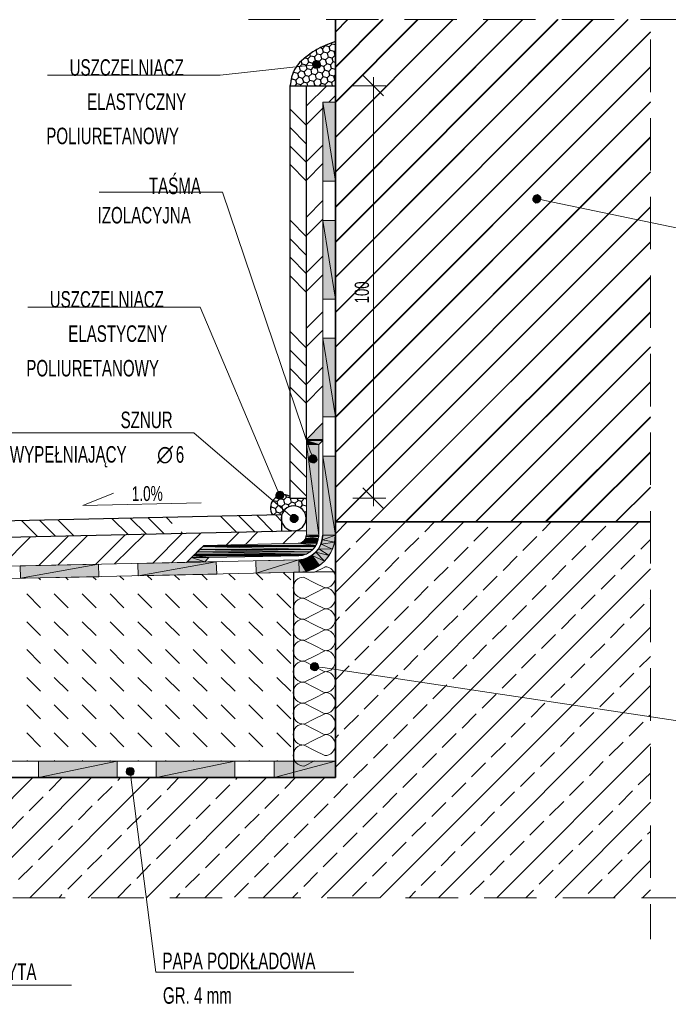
# Model space of a CAD drawing. Header units: millimetres. Extents: x 6874 to 479855, y -393105 to -20937.
# Tile 40 of 42: x 457481 to 465343, y -211002 to -199068. Entities that reach past the tile are written whole.
import ezdxf

# ---------------------------------------------------------------- set-up
doc = ezdxf.new("R2010")
doc.units = ezdxf.units.MM
doc.header["$MEASUREMENT"] = 0
for name, color, linetype, lineweight in [('Nowe_Rysunki i obrazki_Nr_pióra__1', 7, 'Continuous', 13), ('Nowe_Rysunki i obrazki_Nr_pióra__141', 7, 'Continuous', 20), ('Nowe_Rysunki i obrazki_Nr_pióra__41', 7, 'Continuous', 25), ('Nowe_Rysunki i obrazki_Nr_pióra__7', 7, 'Continuous', 35)]:
    doc.layers.add(name, color=color, linetype=linetype, lineweight=lineweight)
doc.styles.add('STYL_AUTOMATYCZNY_2', font='txt', dxfattribs={"width": 0.799805})
doc.styles.add('STYL_AUTOMATYCZNY_3', font='txt', dxfattribs={"width": 0.799805})

msp = doc.modelspace()

# ---------------------------------------------------------------- hatches: boundary and pattern name
at = {"layer": 'Nowe_Rysunki i obrazki_Nr_pióra__1', "linetype": 'Continuous', "lineweight": 0, "true_color": 0x000000}
for points in [[(461079, -199610), (461033, -199593), (461028, -199619)], [(461028, -199619), (461037, -199640), (461079, -199610)], [(461050, -199572), (461033, -199593), (461079, -199610)], [(461037, -199640), (461058, -199657), (461079, -199610)], [(461071, -199564), (461050, -199572), (461079, -199610)], [(461079, -199610), (461058, -199657), (461084, -199661)], [(461079, -199610), (461100, -199568), (461071, -199564)], [(461117, -199585), (461100, -199568), (461079, -199610)], [(461126, -199606), (461117, -199585), (461079, -199610)], [(461079, -199610), (461126, -199632), (461126, -199606)], [(461084, -199661), (461109, -199653), (461079, -199610)], [(461109, -199653), (461126, -199632), (461079, -199610)], [(461155, -201024), (461308, -201024), (461155, -200068)], [(461308, -201024), (461308, -200068), (461155, -200068)], [(463734, -201194), (463712, -201206), (463751, -201240)], [(463759, -201189), (463734, -201194), (463751, -201240)], [(463751, -201240), (463780, -201202), (463759, -201189)], [(463751, -201240), (463712, -201206), (463700, -201232)], [(463700, -201232), (463700, -201257), (463751, -201240)], [(463700, -201257), (463717, -201278), (463751, -201240)], [(463751, -201240), (463717, -201278), (463738, -201291)], [(463738, -201291), (463763, -201287), (463751, -201240)], [(463797, -201223), (463780, -201202), (463751, -201240)], [(463797, -201249), (463797, -201223), (463751, -201240)], [(463763, -201287), (463784, -201274), (463751, -201240)], [(463751, -201240), (463784, -201274), (463797, -201249)], [(461155, -202455), (461308, -202455), (461155, -201503)], [(461308, -202455), (461308, -201503), (461155, -201503)], [(461155, -203882), (461308, -203882), (461155, -202929)], [(461308, -203882), (461308, -202929), (461155, -202929)], [(461155, -203954), (460957, -204157), (461155, -204157)], [(461155, -204157), (460957, -204157), (461155, -204170)], [(460957, -204157), (460957, -204170), (461155, -204170)], [(460957, -204170), (460957, -204216), (461105, -204216)], [(461155, -204170), (460957, -204170), (461105, -204216)], [(461105, -204216), (460957, -204216), (461105, -205317)], [(460957, -204216), (460957, -205317), (461105, -205317)], [(460999, -204360), (460986, -204381), (461037, -204394)], [(461037, -204394), (460986, -204381), (460990, -204407)], [(460990, -204407), (461003, -204432), (461037, -204394)], [(461020, -204343), (460999, -204360), (461037, -204394)], [(461003, -204432), (461028, -204441), (461037, -204394)], [(461037, -204394), (461045, -204343), (461020, -204343)], [(461037, -204394), (461028, -204441), (461054, -204441)], [(461071, -204356), (461045, -204343), (461037, -204394)], [(461084, -204377), (461071, -204356), (461037, -204394)], [(461037, -204394), (461088, -204402), (461084, -204377)], [(461075, -204424), (461088, -204402), (461037, -204394)], [(461054, -204441), (461075, -204424), (461037, -204394)], [(461155, -205317), (461308, -205317), (461155, -204360)], [(461308, -205317), (461308, -204360), (461155, -204360)], [(460592, -204805), (460584, -204826), (460631, -204834)], [(460631, -204834), (460584, -204826), (460584, -204851)], [(460584, -204851), (460601, -204872), (460631, -204834)], [(460614, -204788), (460592, -204805), (460631, -204834)], [(460601, -204872), (460626, -204885), (460631, -204834)], [(460631, -204834), (460639, -204783), (460614, -204788)], [(460631, -204834), (460626, -204885), (460652, -204881)], [(460664, -204792), (460639, -204783), (460631, -204834)], [(460677, -204813), (460664, -204792), (460631, -204834)], [(460631, -204834), (460681, -204839), (460677, -204813)], [(460673, -204864), (460681, -204839), (460631, -204834)], [(460652, -204881), (460673, -204864), (460631, -204834)], [(460766, -205084), (460758, -205105), (460804, -205114)], [(460758, -205105), (460758, -205131), (460804, -205114)], [(460804, -205114), (460758, -205131), (460774, -205152)], [(460804, -205114), (460787, -205067), (460766, -205084)], [(460774, -205152), (460796, -205164), (460804, -205114)], [(460817, -205067), (460787, -205067), (460804, -205114)], [(460796, -205164), (460821, -205164), (460804, -205114)], [(460838, -205076), (460817, -205067), (460804, -205114)], [(460804, -205114), (460855, -205097), (460838, -205076)], [(460855, -205126), (460855, -205097), (460804, -205114)], [(460842, -205148), (460855, -205126), (460804, -205114)], [(460804, -205114), (460821, -205164), (460842, -205148)], [(460940, -205372), (460927, -205385), (461096, -205385)], [(460944, -205363), (460940, -205372), (461100, -205372)], [(461100, -205372), (460940, -205372), (461096, -205385)], [(460948, -205355), (460944, -205363), (461100, -205363)], [(461100, -205363), (460944, -205363), (461100, -205372)], [(460952, -205334), (460948, -205355), (461100, -205355)], [(461100, -205355), (460948, -205355), (461100, -205363)], [(460957, -205317), (460952, -205334), (461105, -205334)], [(461105, -205334), (460952, -205334), (461100, -205355)], [(461105, -205317), (460957, -205317), (461105, -205334)], [(461134, -205427), (461299, -205402), (461151, -205372)], [(461151, -205372), (461308, -205317), (461155, -205317)], [(461299, -205402), (461308, -205317), (461151, -205372)], [(459661, -205490), (459631, -205520), (460999, -205520)], [(459699, -205452), (459661, -205490), (461033, -205490)], [(461033, -205490), (459661, -205490), (460999, -205520)], [(459712, -205440), (459699, -205452), (461067, -205452)], [(461067, -205452), (459699, -205452), (461033, -205490)], [(460859, -205414), (459712, -205440), (461071, -205440)], [(461071, -205440), (459712, -205440), (461067, -205452)], [(461084, -205414), (460859, -205414), (461071, -205440)], [(460889, -205410), (460876, -205414), (461088, -205414)], [(460897, -205406), (460889, -205410), (461088, -205410)], [(461088, -205410), (460889, -205410), (461088, -205414)], [(460914, -205397), (460897, -205406), (461088, -205406)], [(461088, -205406), (460897, -205406), (461088, -205410)], [(460927, -205385), (460914, -205397), (461092, -205397)], [(461092, -205397), (460914, -205397), (461088, -205406)], [(461096, -205385), (460927, -205385), (461092, -205397)], [(461071, -205524), (461232, -205562), (461105, -205482)], [(461105, -205482), (461274, -205486), (461134, -205427)], [(461232, -205562), (461274, -205486), (461105, -205482)], [(461274, -205486), (461299, -205402), (461134, -205427)], [(459564, -205588), (459509, -205639), (459725, -205639)], [(459585, -205567), (459564, -205588), (459775, -205588)], [(459564, -205588), (459725, -205639), (459775, -205588)], [(459593, -205558), (459585, -205567), (460863, -205567)], [(460863, -205567), (459585, -205567), (459775, -205588)], [(459606, -205545), (459593, -205558), (460910, -205558)], [(460910, -205558), (459593, -205558), (460863, -205567)], [(459631, -205520), (459606, -205545), (460957, -205545)], [(460957, -205545), (459606, -205545), (460910, -205558)], [(460999, -205520), (459631, -205520), (460957, -205545)], [(460863, -205617), (460952, -205757), (460918, -205609)], [(460918, -205609), (461037, -205728), (460973, -205592)], [(460952, -205757), (461037, -205728), (460918, -205609)], [(460973, -205592), (461113, -205685), (461024, -205562)], [(461037, -205728), (461113, -205685), (460973, -205592)], [(461024, -205562), (461177, -205630), (461071, -205524)], [(461113, -205685), (461177, -205630), (461024, -205562)], [(461177, -205630), (461232, -205562), (461071, -205524)], [(457485, -205689), (457489, -205838), (458438, -205668)], [(457489, -205838), (458442, -205821), (458438, -205668)], [(458912, -205660), (458916, -205808), (459864, -205639)], [(458916, -205808), (459869, -205787), (459864, -205639)], [(459509, -205639), (459504, -205647), (459725, -205639)], [(460343, -205626), (460347, -205778), (460863, -205617)], [(460347, -205778), (460868, -205766), (460863, -205617)], [(460868, -205766), (460952, -205757), (460863, -205617)], [(461054, -206909), (461016, -206879), (461007, -206900)], [(461007, -206900), (461007, -206926), (461054, -206909)], [(461007, -206926), (461024, -206947), (461054, -206909)], [(461037, -206862), (461016, -206879), (461054, -206909)], [(461054, -206909), (461024, -206947), (461050, -206959)], [(461062, -206858), (461037, -206862), (461054, -206909)], [(461050, -206959), (461075, -206955), (461054, -206909)], [(461054, -206909), (461088, -206871), (461062, -206858)], [(461100, -206892), (461088, -206871), (461054, -206909)], [(461105, -206917), (461100, -206892), (461054, -206909)], [(461054, -206909), (461096, -206938), (461105, -206917)], [(461075, -206955), (461096, -206938), (461054, -206909)], [(457710, -208056), (457710, -208255), (458662, -208056)], [(457710, -208255), (458662, -208255), (458662, -208056)], [(459136, -208056), (459136, -208255), (460089, -208056)], [(459136, -208255), (460089, -208255), (460089, -208056)], [(460567, -208056), (460567, -208255), (461308, -208056)], [(460567, -208255), (461308, -208255), (461308, -208056)], [(458819, -208183), (458776, -208162), (458772, -208187)], [(458772, -208187), (458781, -208212), (458819, -208183)], [(458789, -208141), (458776, -208162), (458819, -208183)], [(458781, -208212), (458802, -208225), (458819, -208183)], [(458814, -208132), (458789, -208141), (458819, -208183)], [(458819, -208183), (458802, -208225), (458827, -208229)], [(458819, -208183), (458840, -208136), (458814, -208132)], [(458861, -208149), (458840, -208136), (458819, -208183)], [(458869, -208174), (458861, -208149), (458819, -208183)], [(458819, -208183), (458865, -208200), (458869, -208174)], [(458827, -208229), (458853, -208221), (458819, -208183)], [(458853, -208221), (458865, -208200), (458819, -208183)]]:
    msp.add_hatch(color=18, dxfattribs=at).paths.add_polyline_path(points)

# ---------------------------------------------------------------- linework, layer by layer
at = {"layer": 'Nowe_Rysunki i obrazki_Nr_pióra__1', "color": 7, "linetype": 'Continuous', "lineweight": 13}
for points in [[(460254, -199068), (460876, -199068)], [(461194, -199068), (461829, -199068)], [(461308, -199217), (461456, -199068)], [(461308, -199640), (461879, -199068)], [(461308, -200063), (462303, -199068)], [(461308, -200491), (462730, -199068)], [(461308, -200914), (463154, -199068)], [(461308, -201338), (463577, -199068)], [(461308, -201761), (464000, -199068)], [(461308, -202188), (464424, -199068)], [(461308, -202612), (464851, -199068)], [(461308, -199221), (461460, -199068)], [(461308, -199648), (461888, -199068)], [(461308, -200072), (462311, -199068)], [(461308, -200495), (462735, -199068)], [(461308, -200918), (463158, -199068)], [(461308, -201346), (463581, -199068)], [(461308, -201769), (464009, -199068)], [(461308, -202193), (464432, -199068)], [(461308, -202616), (464855, -199068)], [(462146, -199068), (462781, -199068)], [(463099, -199068), (463734, -199068)], [(464051, -199068), (464686, -199068)], [(465004, -199068), (465626, -199068)], [(461308, -203035), (465126, -199217)], [(461308, -203039), (465126, -199221)], [(465126, -199945), (465126, -199310)], [(461308, -203458), (465126, -199640)], [(461308, -203467), (465126, -199644)], [(461892, -199991), (461642, -199742)], [(461769, -199767), (461769, -204966)], [(460957, -200114), (461202, -199869)], [(461520, -199869), (461917, -199869)], [(461227, -200068), (461308, -199987)], [(461155, -200068), (461308, -200068)], [(461308, -203882), (465126, -200063)], [(461308, -203890), (465126, -200068)], [(460957, -200351), (460758, -200152)], [(460957, -200338), (461155, -200140)], [(465126, -200897), (465126, -200262)], [(460957, -200576), (460758, -200377)], [(460957, -200800), (460758, -200601)], [(460957, -200787), (461155, -200588)], [(461308, -204309), (465126, -200487)], [(461308, -204314), (465126, -200495)], [(460957, -201024), (460758, -200825)], [(460957, -201012), (461155, -200813)], [(461308, -204733), (465126, -200914)], [(461308, -204737), (465126, -200918)], [(460957, -201460), (461155, -201261)], [(465126, -201850), (465126, -201215)], [(461308, -205156), (465126, -201338)], [(461312, -205156), (465126, -201342)], [(460957, -201702), (460758, -201498)], [(460957, -201685), (461155, -201486)], [(460957, -201926), (460758, -201723)], [(461731, -205156), (465126, -201761)], [(461735, -205156), (465126, -201765)], [(460957, -202150), (460758, -201947)], [(460957, -202133), (461155, -201934)], [(460957, -202375), (460758, -202172)], [(460957, -202358), (461155, -202159)], [(462155, -205156), (465126, -202184)], [(462163, -205156), (465126, -202193)], [(465126, -202802), (465126, -202167)], [(460957, -202807), (461155, -202608)], [(462582, -205156), (465126, -202608)], [(462586, -205156), (465126, -202616)], [(460957, -203048), (460758, -202849)], [(460957, -203031), (461155, -202832)], [(460957, -203272), (460758, -203073)], [(463005, -205156), (465126, -203035)], [(463010, -205156), (465126, -203039)], [(465126, -203755), (465126, -203120)], [(460957, -203497), (460758, -203298)], [(460957, -203484), (461155, -203281)], [(463429, -205156), (465126, -203458)], [(463433, -205156), (465126, -203463)], [(460957, -203721), (460758, -203522)], [(460957, -203708), (461155, -203505)], [(463852, -205156), (465126, -203882)], [(463861, -205156), (465126, -203890)], [(465126, -204707), (465126, -204072)], [(460957, -204394), (460758, -204195)], [(460957, -204618), (460758, -204419)], [(464275, -205156), (465126, -204305)], [(464284, -205156), (465126, -204314)], [(460957, -204843), (460758, -204644)], [(461642, -204741), (461892, -204991)], [(464703, -205156), (465126, -204733)], [(464707, -205156), (465126, -204737)], [(461520, -204868), (461917, -204868)], [(457917, -205330), (457722, -205135)], [(458137, -205325), (457942, -205131)], [(458798, -205313), (458599, -205114)], [(459018, -205304), (458819, -205109)], [(459234, -205300), (459039, -205105)], [(459331, -205173), (459259, -205101)], [(460114, -205283), (459919, -205088)], [(460334, -205279), (460139, -205080)], [(460554, -205275), (460360, -205076)], [(460660, -205152), (460580, -205071)], [(465126, -205660), (465126, -205025)], [(457697, -205334), (457502, -205139)], [(460432, -209711), (464987, -205156)], [(461308, -205300), (461452, -205156)], [(461308, -206007), (462159, -205156)], [(461308, -206714), (462866, -205156)], [(461308, -207421), (463573, -205156)], [(461308, -208128), (464280, -205156)], [(461558, -205402), (461727, -205232)], [(461799, -205164), (461803, -205156)], [(462392, -205275), (462510, -205156)], [(462984, -205389), (463154, -205220)], [(463818, -205262), (463924, -205156)], [(464415, -205376), (464584, -205207)], [(457257, -205694), (457612, -205338)], [(457714, -205685), (458074, -205325)], [(457942, -205681), (458302, -205321)], [(458404, -205668), (458759, -205313)], [(458632, -205664), (458992, -205308)], [(459094, -205656), (459449, -205296)], [(459322, -205651), (459678, -205291)], [(459454, -205296), (459437, -205275)], [(459987, -205435), (460139, -205283)], [(460216, -205431), (460368, -205275)], [(460673, -205418), (460830, -205266)], [(462150, -205516), (462320, -205347)], [(463581, -205503), (463751, -205334)], [(465008, -205486), (465126, -205368)], [(461316, -205643), (461486, -205474)], [(462747, -205630), (462917, -205461)], [(464174, -205613), (464343, -205444)], [(461909, -205757), (462078, -205588)], [(463340, -205744), (463509, -205571)], [(464767, -205728), (464936, -205558)], [(460863, -205617), (460868, -205766)], [(461054, -205766), (461181, -205702)], [(461139, -209711), (465126, -205723)], [(462506, -205871), (462675, -205702)], [(463933, -205855), (464102, -205685)], [(457735, -205859), (457710, -205833)], [(458069, -205859), (458040, -205829)], [(458408, -205859), (458366, -205821)], [(458742, -205859), (458696, -205812)], [(459081, -205859), (459026, -205804)], [(459416, -205859), (459356, -205799)], [(459754, -205859), (459687, -205791)], [(460093, -205859), (460017, -205783)], [(460427, -205859), (460347, -205778)], [(460766, -205859), (460673, -205770)], [(460927, -205829), (461054, -205893)], [(461054, -205766), (461054, -205761)], [(461672, -205998), (461841, -205829)], [(463099, -205982), (463268, -205812)], [(464529, -205969), (464699, -205799)], [(461181, -205956), (461054, -205893)], [(461054, -206020), (461181, -205956)], [(462265, -206109), (462434, -205939)], [(463691, -206096), (463861, -205926)], [(457735, -206197), (457566, -206028)], [(458069, -206197), (457900, -206028)], [(458408, -206197), (458239, -206028)], [(458742, -206197), (458577, -206028)], [(459081, -206197), (458912, -206028)], [(459416, -206197), (459250, -206028)], [(459754, -206197), (459585, -206028)], [(460093, -206197), (459924, -206028)], [(460427, -206197), (460258, -206028)], [(460766, -206197), (460597, -206028)], [(461054, -206020), (460927, -206083)], [(460927, -206083), (461054, -206147)], [(461431, -206236), (461600, -206066)], [(462857, -206223), (463027, -206053)], [(464288, -206210), (464457, -206041)], [(465122, -206083), (465126, -206079)], [(465126, -206612), (465126, -205977)], [(461181, -206210), (461054, -206147)], [(461054, -206274), (461181, -206210)], [(462023, -206350), (462193, -206180)], [(463454, -206337), (463624, -206168)], [(464881, -206324), (465050, -206151)], [(461054, -206274), (460927, -206337)], [(461308, -206363), (461359, -206307)], [(462616, -206464), (462790, -206295)], [(464047, -206451), (464216, -206278)], [(457735, -206532), (457566, -206367)], [(458069, -206532), (457900, -206367)], [(458408, -206532), (458239, -206367)], [(458742, -206532), (458577, -206367)], [(459081, -206532), (458912, -206367)], [(459416, -206532), (459250, -206367)], [(459754, -206532), (459585, -206367)], [(460093, -206532), (459924, -206367)], [(460427, -206532), (460258, -206367)], [(460766, -206532), (460597, -206367)], [(460927, -206337), (461054, -206401)], [(461181, -206464), (461054, -206401)], [(461782, -206591), (461951, -206422)], [(461846, -209711), (465126, -206430)], [(463213, -206578), (463382, -206409)], [(464640, -206561), (464809, -206392)], [(461054, -206528), (460927, -206591)], [(461054, -206528), (461181, -206464)], [(462379, -206705), (462548, -206536)], [(463806, -206688), (463975, -206519)], [(460927, -206591), (461054, -206655)], [(461181, -206718), (461054, -206655)], [(461545, -206832), (461714, -206663)], [(462972, -206815), (463141, -206646)], [(464398, -206803), (464572, -206633)], [(457735, -206871), (457566, -206701)], [(458069, -206871), (457900, -206701)], [(458408, -206871), (458239, -206701)], [(458742, -206871), (458577, -206701)], [(459081, -206871), (458912, -206701)], [(459416, -206871), (459250, -206701)], [(459754, -206871), (459585, -206701)], [(460093, -206871), (459924, -206701)], [(460427, -206871), (460258, -206701)], [(460766, -206871), (460597, -206701)], [(461054, -206782), (460927, -206845)], [(461054, -206782), (461181, -206718)], [(462138, -206947), (462307, -206773)], [(463564, -206930), (463734, -206760)], [(464995, -206917), (465126, -206786)], [(460927, -206845), (461054, -206909)], [(461181, -206972), (461054, -206909)], [(461308, -207069), (461473, -206900)], [(462730, -207057), (462900, -206887)], [(464161, -207044), (464330, -206875)], [(457735, -207205), (457566, -207040)], [(458069, -207205), (457900, -207040)], [(458408, -207205), (458239, -207040)], [(458742, -207205), (458577, -207040)], [(459081, -207205), (458912, -207040)], [(459416, -207205), (459250, -207040)], [(459754, -207205), (459585, -207040)], [(460093, -207205), (459924, -207040)], [(460427, -207205), (460258, -207040)], [(460766, -207205), (460597, -207040)], [(461054, -207036), (460927, -207099)], [(461054, -207036), (461181, -206972)], [(461896, -207184), (462066, -207014)], [(463327, -207171), (463497, -207002)], [(464754, -207158), (464923, -206989)], [(465126, -207565), (465126, -206930)], [(460927, -207099), (461054, -207163)], [(461181, -207226), (461054, -207163)], [(462489, -207298), (462658, -207129)], [(462557, -209711), (465126, -207137)], [(463920, -207285), (464089, -207116)], [(461054, -207290), (461181, -207226)], [(461655, -207425), (461824, -207256)], [(463086, -207412), (463255, -207243)], [(464513, -207395), (464682, -207226)], [(457735, -207544), (457566, -207374)], [(458069, -207544), (457900, -207374)], [(458408, -207544), (458239, -207374)], [(458742, -207544), (458577, -207374)], [(459081, -207544), (458912, -207374)], [(459416, -207544), (459250, -207374)], [(459754, -207544), (459585, -207374)], [(460093, -207544), (459924, -207374)], [(460427, -207544), (460258, -207374)], [(460766, -207544), (460597, -207374)], [(461054, -207290), (460927, -207353)], [(460927, -207353), (461054, -207417)], [(462252, -207539), (462421, -207370)], [(463679, -207522), (463848, -207353)], [(461181, -207480), (461054, -207417)], [(461054, -207544), (461181, -207480)], [(461414, -207666), (461587, -207497)], [(462845, -207654), (463014, -207480)], [(464271, -207637), (464441, -207467)], [(465105, -207510), (465126, -207493)], [(461054, -207544), (460927, -207607)], [(460927, -207607), (461054, -207671)], [(462011, -207781), (462180, -207611)], [(463437, -207764), (463607, -207594)], [(464868, -207751), (465037, -207582)], [(457735, -207882), (457566, -207713)], [(458069, -207882), (457900, -207713)], [(458408, -207882), (458239, -207713)], [(458742, -207882), (458577, -207713)], [(459081, -207882), (458912, -207713)], [(459416, -207882), (459250, -207713)], [(459754, -207882), (459585, -207713)], [(460093, -207882), (459924, -207713)], [(460427, -207882), (460258, -207713)], [(460766, -207882), (460597, -207713)], [(461181, -207734), (461054, -207671)], [(461054, -207798), (461181, -207734)], [(461308, -207776), (461346, -207738)], [(462603, -207891), (462773, -207721)], [(464034, -207878), (464203, -207709)], [(461054, -207798), (460927, -207861)], [(460927, -207861), (461054, -207925)], [(461769, -208018), (461939, -207848)], [(463196, -208005), (463370, -207836)], [(463264, -209711), (465126, -207844)], [(464627, -207992), (464796, -207823)], [(461181, -207988), (461054, -207925)], [(462362, -208132), (462531, -207963)], [(463793, -208119), (463962, -207950)], [(465126, -208517), (465126, -207882)], [(457574, -208056), (457566, -208047)], [(457909, -208056), (457900, -208047)], [(458247, -208056), (458239, -208047)], [(458582, -208056), (458577, -208047)], [(458920, -208056), (458912, -208047)], [(459255, -208056), (459250, -208047)], [(459593, -208056), (459585, -208047)], [(459928, -208056), (459924, -208047)], [(460266, -208056), (460258, -208047)], [(460605, -208056), (460597, -208047)], [(461054, -208056), (461054, -208052), (460927, -208115)], [(461308, -208056), (461308, -208255)], [(461528, -208259), (461697, -208090)], [(462959, -208246), (463128, -208077)], [(464386, -208234), (464555, -208060)], [(462125, -208373), (462294, -208204)], [(463552, -208361), (463721, -208191)], [(464978, -208344), (465126, -208200)], [(456190, -209711), (457642, -208255)], [(456897, -209711), (458353, -208255)], [(457604, -209711), (459060, -208255)], [(457837, -208416), (457997, -208255)], [(458311, -209711), (459767, -208255)], [(458671, -208289), (458704, -208255)], [(459018, -209711), (460474, -208255)], [(459267, -208403), (459411, -208255)], [(459725, -209711), (461181, -208255)], [(459860, -208513), (460029, -208344)], [(460101, -208276), (460118, -208255)], [(460694, -208386), (460825, -208255)], [(461287, -208500), (461456, -208331)], [(462718, -208488), (462887, -208318)], [(464144, -208471), (464314, -208301)], [(458429, -208530), (458603, -208361)], [(459026, -208640), (459195, -208471)], [(460453, -208627), (460622, -208458)], [(461884, -208615), (462053, -208445)], [(463310, -208598), (463480, -208428)], [(464741, -208585), (464910, -208416)], [(457595, -208657), (457765, -208488)], [(458192, -208767), (458361, -208598)], [(459619, -208754), (459788, -208585)], [(461050, -208742), (461219, -208572)], [(462476, -208725), (462646, -208555)], [(463903, -208712), (464076, -208543)], [(463971, -209711), (465126, -208551)], [(458785, -208881), (458954, -208712)], [(460211, -208869), (460385, -208699)], [(461642, -208856), (461812, -208682)], [(463069, -208839), (463238, -208670)], [(464500, -208826), (464669, -208657)], [(457358, -208898), (457528, -208725)], [(459377, -208996), (459547, -208826)], [(460808, -208983), (460978, -208814)], [(462235, -208966), (462404, -208797)], [(463666, -208953), (463835, -208784)], [(465126, -209470), (465126, -208835)], [(457951, -209008), (458120, -208839)], [(458544, -209123), (458713, -208953)], [(459974, -209110), (460144, -208941)], [(461401, -209093), (461570, -208924)], [(462832, -209080), (463001, -208911)], [(464259, -209068), (464428, -208898)], [(465092, -208941), (465126, -208907)], [(459140, -209237), (459310, -209068)], [(460567, -209220), (460736, -209051)], [(461994, -209207), (462167, -209038)], [(463425, -209195), (463594, -209025)], [(464851, -209178), (465021, -209008)], [(457710, -209250), (457879, -209080)], [(458302, -209364), (458476, -209195)], [(459733, -209347), (459902, -209178)], [(461160, -209334), (461329, -209165)], [(462591, -209322), (462760, -209152)], [(464017, -209305), (464187, -209135)], [(458899, -209478), (459068, -209305)], [(460326, -209461), (460495, -209292)], [(461757, -209449), (461926, -209279)], [(463183, -209436), (463353, -209262)], [(464614, -209419), (464783, -209250)], [(464678, -209711), (465126, -209258)], [(457468, -209491), (457638, -209322)], [(459492, -209588), (459661, -209419)], [(460923, -209576), (461092, -209406)], [(462349, -209563), (462519, -209389)], [(463776, -209546), (463949, -209377)], [(458065, -209605), (458234, -209436)], [(458666, -209711), (458827, -209546)], [(460084, -209703), (460254, -209533)], [(461515, -209690), (461685, -209521)], [(462942, -209673), (463111, -209504)], [(464373, -209660), (464542, -209491)], [(459373, -209711), (459420, -209660)], [(460787, -209711), (460851, -209648)], [(462201, -209711), (462277, -209631)], [(463615, -209711), (463708, -209618)], [(465029, -209711), (465126, -209614)], [(458031, -209711), (457396, -209711)], [(457959, -209711), (457993, -209673)], [(458984, -209711), (458349, -209711)], [(459936, -209711), (459301, -209711)], [(460889, -209711), (460254, -209711)], [(461841, -209711), (461206, -209711)], [(462794, -209711), (462159, -209711)], [(463746, -209711), (463111, -209711)], [(464699, -209711), (464064, -209711)], [(465626, -209711), (465016, -209711)], [(465126, -210211), (465126, -209787)]]:
    msp.add_lwpolyline(points, dxfattribs=at)
for points in [[(461079, -199610), (461033, -199593), (461028, -199619)], [(461028, -199619), (461037, -199640), (461079, -199610)], [(461050, -199572), (461079, -199610), (461033, -199593)], [(461037, -199640), (461079, -199610), (461058, -199657)], [(461071, -199564), (461050, -199572), (461079, -199610)], [(461079, -199610), (461058, -199657), (461084, -199661)], [(461079, -199610), (461100, -199568), (461071, -199564)], [(461117, -199585), (461079, -199610), (461100, -199568)], [(461126, -199606), (461117, -199585), (461079, -199610)], [(461079, -199610), (461126, -199632), (461126, -199606)], [(461084, -199661), (461109, -199653), (461079, -199610)], [(461109, -199653), (461079, -199610), (461126, -199632)], [(461155, -201024), (461308, -201024), (461155, -200068)], [(461308, -201024), (461155, -200068), (461308, -200068)], [(463734, -201194), (463751, -201240), (463712, -201206)], [(463759, -201189), (463734, -201194), (463751, -201240)], [(463751, -201240), (463780, -201202), (463759, -201189)], [(463751, -201240), (463712, -201206), (463700, -201232)], [(463700, -201232), (463700, -201257), (463751, -201240)], [(463700, -201257), (463751, -201240), (463717, -201278)], [(463751, -201240), (463717, -201278), (463738, -201291)], [(463738, -201291), (463763, -201287), (463751, -201240)], [(463797, -201223), (463751, -201240), (463780, -201202)], [(463797, -201249), (463797, -201223), (463751, -201240)], [(463763, -201287), (463751, -201240), (463784, -201274)], [(463751, -201240), (463784, -201274), (463797, -201249)], [(461155, -202455), (461308, -202455), (461155, -201503)], [(461308, -202455), (461155, -201503), (461308, -201503)], [(461155, -203882), (461308, -203882), (461155, -202929)], [(461308, -203882), (461155, -202929), (461308, -202929)], [(461155, -203954), (461155, -204157), (460957, -204157)], [(461155, -204157), (460957, -204157), (461155, -204170)], [(460957, -204157), (461155, -204170), (460957, -204170)], [(461155, -204170), (460957, -204170), (461105, -204216)], [(460957, -204170), (461105, -204216), (460957, -204216)], [(461105, -204216), (460957, -204216), (461105, -205317)], [(460957, -204216), (461105, -205317), (460957, -205317)], [(460999, -204360), (461037, -204394), (460986, -204381)], [(461037, -204394), (460986, -204381), (460990, -204407)], [(460990, -204407), (461003, -204432), (461037, -204394)], [(461020, -204343), (460999, -204360), (461037, -204394)], [(461003, -204432), (461037, -204394), (461028, -204441)], [(461037, -204394), (461045, -204343), (461020, -204343)], [(461037, -204394), (461028, -204441), (461054, -204441)], [(461071, -204356), (461037, -204394), (461045, -204343)], [(461084, -204377), (461071, -204356), (461037, -204394)], [(461037, -204394), (461088, -204402), (461084, -204377)], [(461054, -204441), (461075, -204424), (461037, -204394)], [(461075, -204424), (461037, -204394), (461088, -204402)], [(461155, -205317), (461308, -205317), (461155, -204360)], [(461308, -205317), (461155, -204360), (461308, -204360)], [(460592, -204805), (460631, -204834), (460584, -204826)], [(460631, -204834), (460584, -204826), (460584, -204851)], [(460584, -204851), (460601, -204872), (460631, -204834)], [(460614, -204788), (460592, -204805), (460631, -204834)], [(460601, -204872), (460631, -204834), (460626, -204885)], [(460631, -204834), (460639, -204783), (460614, -204788)], [(460631, -204834), (460626, -204885), (460652, -204881)], [(460664, -204792), (460631, -204834), (460639, -204783)], [(460677, -204813), (460664, -204792), (460631, -204834)], [(460631, -204834), (460681, -204839), (460677, -204813)], [(460652, -204881), (460673, -204864), (460631, -204834)], [(460673, -204864), (460631, -204834), (460681, -204839)], [(460766, -205084), (460758, -205105), (460804, -205114)], [(460758, -205105), (460804, -205114), (460758, -205131)], [(460804, -205114), (460758, -205131), (460774, -205152)], [(460804, -205114), (460787, -205067), (460766, -205084)], [(460774, -205152), (460796, -205164), (460804, -205114)], [(460817, -205067), (460804, -205114), (460787, -205067)], [(460796, -205164), (460804, -205114), (460821, -205164)], [(460838, -205076), (460817, -205067), (460804, -205114)], [(460804, -205114), (460855, -205097), (460838, -205076)], [(460855, -205126), (460804, -205114), (460855, -205097)], [(460842, -205148), (460855, -205126), (460804, -205114)], [(460804, -205114), (460821, -205164), (460842, -205148)], [(460940, -205372), (461096, -205385), (460927, -205385)], [(460944, -205363), (461100, -205372), (460940, -205372)], [(461100, -205372), (460940, -205372), (461096, -205385)], [(460948, -205355), (461100, -205363), (460944, -205363)], [(461100, -205363), (460944, -205363), (461100, -205372)], [(460952, -205334), (461100, -205355), (460948, -205355)], [(461100, -205355), (460948, -205355), (461100, -205363)], [(460957, -205317), (461105, -205334), (460952, -205334)], [(461105, -205334), (460952, -205334), (461100, -205355)], [(461105, -205317), (460957, -205317), (461105, -205334)], [(461134, -205427), (461299, -205402), (461151, -205372)], [(461299, -205402), (461151, -205372), (461308, -205317)], [(461151, -205372), (461308, -205317), (461155, -205317)], [(459661, -205490), (460999, -205520), (459631, -205520)], [(459699, -205452), (461033, -205490), (459661, -205490)], [(461033, -205490), (459661, -205490), (460999, -205520)], [(459712, -205440), (461067, -205452), (459699, -205452)], [(461067, -205452), (459699, -205452), (461033, -205490)], [(460859, -205414), (461071, -205440), (459712, -205440)], [(461071, -205440), (459712, -205440), (461067, -205452)], [(460876, -205414), (461084, -205414), (460859, -205414)], [(461084, -205414), (460859, -205414), (461071, -205440)], [(460889, -205410), (461088, -205414), (460876, -205414)], [(461088, -205414), (460876, -205414), (461084, -205414)], [(460897, -205406), (461088, -205410), (460889, -205410)], [(461088, -205410), (460889, -205410), (461088, -205414)], [(460914, -205397), (461088, -205406), (460897, -205406)], [(461088, -205406), (460897, -205406), (461088, -205410)], [(460927, -205385), (461092, -205397), (460914, -205397)], [(461092, -205397), (460914, -205397), (461088, -205406)], [(461096, -205385), (460927, -205385), (461092, -205397)], [(461071, -205524), (461232, -205562), (461105, -205482)], [(461105, -205482), (461274, -205486), (461134, -205427)], [(461232, -205562), (461105, -205482), (461274, -205486)], [(461274, -205486), (461134, -205427), (461299, -205402)], [(459564, -205588), (459509, -205639), (459725, -205639)], [(459585, -205567), (459775, -205588), (459564, -205588)], [(459564, -205588), (459775, -205588), (459725, -205639)], [(459593, -205558), (460863, -205567), (459585, -205567)], [(460863, -205567), (459585, -205567), (459775, -205588)], [(459606, -205545), (460910, -205558), (459593, -205558)], [(460910, -205558), (459593, -205558), (460863, -205567)], [(459631, -205520), (460957, -205545), (459606, -205545)], [(460957, -205545), (459606, -205545), (460910, -205558)], [(460999, -205520), (459631, -205520), (460957, -205545)], [(460863, -205617), (460952, -205757), (460918, -205609)], [(460918, -205609), (461037, -205728), (460973, -205592)], [(460952, -205757), (460918, -205609), (461037, -205728)], [(460973, -205592), (461113, -205685), (461024, -205562)], [(461037, -205728), (460973, -205592), (461113, -205685)], [(461024, -205562), (461177, -205630), (461071, -205524)], [(461113, -205685), (461024, -205562), (461177, -205630)], [(461177, -205630), (461071, -205524), (461232, -205562)], [(457485, -205689), (457489, -205838), (458438, -205668)], [(457489, -205838), (458438, -205668), (458442, -205821)], [(458912, -205660), (458916, -205808), (459864, -205639)], [(458916, -205808), (459864, -205639), (459869, -205787)], [(459509, -205639), (459725, -205639), (459504, -205647)], [(460343, -205626), (460347, -205778), (460863, -205617)], [(460347, -205778), (460863, -205617), (460868, -205766)], [(460868, -205766), (460863, -205617), (460952, -205757)], [(461054, -206909), (461016, -206879), (461007, -206900)], [(461007, -206900), (461007, -206926), (461054, -206909)], [(461007, -206926), (461054, -206909), (461024, -206947)], [(461037, -206862), (461054, -206909), (461016, -206879)], [(461054, -206909), (461024, -206947), (461050, -206959)], [(461062, -206858), (461037, -206862), (461054, -206909)], [(461050, -206959), (461075, -206955), (461054, -206909)], [(461054, -206909), (461088, -206871), (461062, -206858)], [(461100, -206892), (461054, -206909), (461088, -206871)], [(461105, -206917), (461100, -206892), (461054, -206909)], [(461075, -206955), (461054, -206909), (461096, -206938)], [(461054, -206909), (461096, -206938), (461105, -206917)], [(457710, -208056), (457710, -208255), (458662, -208056)], [(457710, -208255), (458662, -208056), (458662, -208255)], [(459136, -208056), (459136, -208255), (460089, -208056)], [(459136, -208255), (460089, -208056), (460089, -208255)], [(460567, -208056), (460567, -208255), (461308, -208056)], [(460567, -208255), (461308, -208056), (461308, -208255)], [(458819, -208183), (458776, -208162), (458772, -208187)], [(458772, -208187), (458781, -208212), (458819, -208183)], [(458789, -208141), (458819, -208183), (458776, -208162)], [(458781, -208212), (458819, -208183), (458802, -208225)], [(458814, -208132), (458789, -208141), (458819, -208183)], [(458819, -208183), (458802, -208225), (458827, -208229)], [(458819, -208183), (458840, -208136), (458814, -208132)], [(458861, -208149), (458819, -208183), (458840, -208136)], [(458869, -208174), (458861, -208149), (458819, -208183)], [(458819, -208183), (458865, -208200), (458869, -208174)], [(458827, -208229), (458853, -208221), (458819, -208183)], [(458853, -208221), (458819, -208183), (458865, -208200)]]:
    msp.add_lwpolyline(points, close=True, dxfattribs=at)
for points in [[(461179, -205956, 0.414214), (461308, -205827, 0.414214), (461179, -205698)], [(460925, -205825, 0.414214), (460796, -205954, 0.414214), (460925, -206083)], [(461179, -206210, 0.414214), (461308, -206081, 0.414214), (461179, -205952)], [(460925, -206079, 0.414214), (460796, -206208, 0.414214), (460925, -206337)], [(461179, -206464, 0.414214), (461308, -206335, 0.414214), (461179, -206206)], [(460925, -206333, 0.414214), (460796, -206462, 0.414214), (460925, -206591)], [(461179, -206718, 0.414214), (461308, -206589, 0.414214), (461179, -206460)], [(460925, -206587, 0.414214), (460796, -206716, 0.414214), (460925, -206845)], [(461179, -206972, 0.414214), (461308, -206843, 0.414214), (461179, -206714)], [(460925, -206841, 0.414214), (460796, -206970, 0.414214), (460925, -207099)], [(461179, -207226, 0.414214), (461308, -207097, 0.414214), (461179, -206968)], [(460925, -207095, 0.414214), (460796, -207224, 0.414214), (460925, -207353)], [(461179, -207480, 0.414214), (461308, -207351, 0.414214), (461179, -207222)], [(460925, -207349, 0.414214), (460796, -207478, 0.414214), (460925, -207607)], [(461179, -207734, 0.414214), (461308, -207605, 0.414214), (461179, -207476)], [(460925, -207603, 0.414214), (460796, -207732, 0.414214), (460925, -207861)], [(461179, -207988, 0.414214), (461308, -207859, 0.414214), (461179, -207730)], [(460925, -207857, 0.414214), (460796, -207986, 0.414214), (460925, -208115)]]:
    msp.add_lwpolyline(points, format="xyb", dxfattribs=at)
at = {"layer": 'Nowe_Rysunki i obrazki_Nr_pióra__141', "color": 7, "linetype": 'Continuous', "lineweight": 20}
for points in [[(461028, -199619), (460978, -199623), (459911, -199742), (457820, -199742)], [(461308, -200068), (461155, -200068), (461155, -205317)], [(461020, -204343), (461003, -204297), (459941, -201160), (458446, -201160)], [(463797, -201249), (463848, -201261), (465457, -201596), (467776, -201596)], [(460614, -204788), (460592, -204741), (459670, -202553), (457578, -202553)], [(461155, -203954), (460957, -204157)], [(460766, -205084), (460728, -205050), (459593, -204077), (457367, -204077)], [(460957, -204157), (460957, -205317)], [(461155, -204170), (461105, -204216)], [(461105, -205317), (461105, -204216)], [(459682, -204923), (458247, -204957), (458620, -204805)], [(459504, -205647), (459712, -205440)], [(460859, -205414), (459712, -205440)], [(459725, -205639), (459775, -205588)], [(460863, -205567), (459775, -205588)], [(460863, -205617), (452206, -205804)], [(460868, -205766), (452206, -205956)], [(461105, -206917), (461155, -206921), (465592, -207586), (466837, -207586)], [(461308, -208056), (452206, -208056)], [(458827, -208229), (458831, -208280), (459132, -210613), (461532, -210613)], [(455601, -208953), (455610, -209004), (455915, -210769), (458107, -210769)]]:
    msp.add_lwpolyline(points, dxfattribs=at)
for points in [[(460855, -205414, 0.407797), (460952, -205315)], [(460858, -205567, 0.407798), (461105, -205315)], [(460859, -205613, 0.407798), (461151, -205315)], [(460863, -205766, 0.407798), (461304, -205315)]]:
    msp.add_lwpolyline(points, format="xyb", dxfattribs=at)
at = {"layer": 'Nowe_Rysunki i obrazki_Nr_pióra__41', "color": 7, "linetype": 'Continuous', "lineweight": 25}
for points in [[(461308, -199331), (461211, -199369), (461117, -199411), (461033, -199458), (460948, -199521), (460872, -199589), (460842, -199632), (460813, -199674), (460791, -199720), (460774, -199767), (460758, -199869), (460957, -199869), (461308, -199869)], [(461151, -199420), (461122, -199407)], [(461151, -199420), (461185, -199386)], [(461185, -199386), (461185, -199378)], [(461232, -199399), (461185, -199386)], [(461232, -199399), (461266, -199365)], [(461244, -199441), (461232, -199399)], [(461266, -199365), (461261, -199348)], [(461308, -199373), (461266, -199365)], [(460973, -199543), (461007, -199509)], [(461007, -199509), (460999, -199479)], [(461054, -199517), (461007, -199509)], [(461054, -199517), (461088, -199488)], [(461067, -199564), (461054, -199517)], [(461075, -199441), (461067, -199437)], [(461075, -199441), (461088, -199424)], [(461088, -199488), (461075, -199441)], [(461130, -199496), (461088, -199488)], [(461130, -199496), (461164, -199462)], [(461143, -199543), (461130, -199496)], [(461164, -199462), (461151, -199420)], [(461211, -199475), (461164, -199462)], [(461189, -199555), (461223, -199521)], [(461211, -199475), (461244, -199441)], [(461223, -199521), (461211, -199475)], [(461270, -199534), (461223, -199521)], [(461291, -199454), (461244, -199441)], [(461270, -199534), (461304, -199500)], [(461291, -199454), (461308, -199441)], [(461304, -199500), (461291, -199454)], [(461308, -199500), (461304, -199500)], [(460872, -199640), (460838, -199632)], [(460872, -199640), (460906, -199606)], [(460885, -199687), (460872, -199640)], [(460906, -199606), (460893, -199568)], [(460952, -199619), (460906, -199606)], [(460973, -199543), (460935, -199530)], [(460952, -199619), (460986, -199585)], [(460965, -199665), (460952, -199619)], [(460986, -199585), (460973, -199543)], [(461033, -199598), (460986, -199585)], [(461012, -199678), (461041, -199644)], [(461033, -199598), (461067, -199564)], [(461041, -199644), (461033, -199598)], [(461088, -199657), (461041, -199644)], [(461109, -199576), (461067, -199564)], [(461088, -199657), (461122, -199623)], [(461109, -199576), (461143, -199543)], [(461122, -199623), (461109, -199576)], [(461168, -199636), (461122, -199623)], [(461189, -199555), (461143, -199543)], [(461168, -199636), (461202, -199602)], [(461181, -199682), (461168, -199636)], [(461202, -199602), (461189, -199555)], [(461249, -199615), (461202, -199602)], [(461249, -199615), (461282, -199581)], [(461261, -199661), (461249, -199615)], [(461282, -199581), (461270, -199534)], [(461308, -199589), (461282, -199581)], [(460783, -199788), (460779, -199767)], [(460791, -199720), (460804, -199708)], [(460804, -199708), (460800, -199699)], [(460851, -199720), (460804, -199708)], [(460830, -199801), (460863, -199767)], [(460851, -199720), (460885, -199687)], [(460863, -199767), (460851, -199720)], [(460910, -199780), (460863, -199767)], [(460931, -199699), (460885, -199687)], [(460910, -199780), (460944, -199746)], [(460931, -199699), (460965, -199665)], [(460944, -199746), (460931, -199699)], [(460986, -199759), (460944, -199746)], [(461012, -199678), (460965, -199665)], [(460986, -199759), (461020, -199725)], [(460999, -199805), (460986, -199759)], [(461020, -199725), (461012, -199678)], [(461067, -199737), (461020, -199725)], [(461067, -199737), (461100, -199703)], [(461079, -199784), (461067, -199737)], [(461100, -199703), (461088, -199657)], [(461147, -199716), (461100, -199703)], [(461126, -199797), (461160, -199763)], [(461147, -199716), (461181, -199682)], [(461160, -199763), (461147, -199716)], [(461206, -199775), (461160, -199763)], [(461227, -199695), (461181, -199682)], [(461206, -199775), (461240, -199742)], [(461227, -199695), (461261, -199661)], [(461240, -199742), (461227, -199695)], [(461287, -199754), (461240, -199742)], [(461308, -199674), (461261, -199661)], [(461287, -199754), (461308, -199733)], [(461299, -199797), (461287, -199754)], [(460762, -199869), (460758, -199856)], [(460758, -204868), (460758, -199869)], [(460766, -199805), (460783, -199788)], [(460830, -199801), (460783, -199788)], [(460821, -199869), (460842, -199847)], [(460842, -199847), (460830, -199801)], [(460889, -199860), (460842, -199847)], [(460889, -199860), (460923, -199826)], [(460889, -199869), (460889, -199860)], [(460923, -199826), (460910, -199780)], [(460965, -199839), (460923, -199826)], [(460957, -204157), (460957, -199869)], [(460965, -199839), (460999, -199805)], [(460973, -199869), (460965, -199839)], [(461045, -199818), (460999, -199805)], [(461045, -199818), (461079, -199784)], [(461058, -199864), (461045, -199818)], [(461054, -199869), (461058, -199864)], [(461075, -199869), (461058, -199864)], [(461126, -199797), (461079, -199784)], [(461113, -199869), (461139, -199843)], [(461139, -199843), (461126, -199797)], [(461185, -199852), (461139, -199843)], [(461185, -199852), (461219, -199818)], [(461189, -199869), (461185, -199852)], [(461219, -199818), (461206, -199775)], [(461266, -199830), (461219, -199818)], [(461266, -199830), (461299, -199797)], [(461274, -199869), (461266, -199830)], [(461308, -199801), (461299, -199797)], [(460542, -204910), (460554, -204898)], [(460554, -204898), (460554, -204894)], [(460601, -204910), (460554, -204898)], [(460601, -204910), (460635, -204877)], [(460635, -204877), (460626, -204839)], [(460681, -204889), (460635, -204877)], [(460681, -204889), (460715, -204855)], [(460694, -204936), (460681, -204889)], [(460715, -204855), (460707, -204830)], [(460762, -204868), (460715, -204855)], [(460758, -204868), (460957, -204868)], [(460774, -204915), (460762, -204868)], [(460821, -204927), (460855, -204894)], [(460855, -204894), (460846, -204868)], [(460897, -204906), (460855, -204894)], [(460897, -204906), (460931, -204872)], [(460931, -204872), (460931, -204868)], [(460957, -204881), (460931, -204872)], [(460525, -204991), (460533, -204978)], [(460533, -204978), (460529, -204953)], [(460580, -204991), (460533, -204978)], [(460580, -204991), (460614, -204957)], [(460592, -205037), (460580, -204991)], [(460614, -204957), (460601, -204910)], [(460660, -204970), (460614, -204957)], [(460639, -205050), (460673, -205016)], [(460660, -204970), (460694, -204936)], [(460673, -205016), (460660, -204970)], [(460690, -205021), (460673, -205016)], [(460741, -204949), (460694, -204936)], [(460741, -204949), (460774, -204915)], [(460749, -204978), (460741, -204949)], [(460821, -204927), (460774, -204915)], [(460830, -204966), (460821, -204927)], [(460880, -204987), (460910, -204953)], [(460910, -204953), (460897, -204906)], [(460957, -204966), (460910, -204953)], [(460656, -205071), (452206, -205258)], [(460559, -205071), (460546, -205067)], [(460559, -205071), (460592, -205037)], [(460639, -205050), (460592, -205037)], [(460643, -205071), (460639, -205050)], [(460656, -205071), (460656, -205270)], [(460935, -205042), (460957, -205025)], [(460957, -205262), (452206, -205457)], [(460804, -205766), (461308, -205757)], [(460804, -208255), (460804, -205766)]]:
    msp.add_lwpolyline(points, dxfattribs=at)
for points in [[(460555, -204887, 0.328735), (460546, -205070)], [(460755, -204847, 0.398685), (460559, -204889)]]:
    msp.add_lwpolyline(points, format="xyb", dxfattribs=at)
msp.add_lwpolyline([(460952, -205112, 0.414214), (460802, -204961, 0.414214), (460652, -205112, 0.414214), (460802, -205262, 0.414214)], format="xyb", close=True, dxfattribs=at)
at = {"layer": 'Nowe_Rysunki i obrazki_Nr_pióra__7', "color": 7, "linetype": 'Continuous', "lineweight": 35}
for points in [[(461308, -205156), (461308, -199068)], [(465126, -205156), (461308, -205156), (461308, -208255)], [(461308, -208255), (452206, -208255)]]:
    msp.add_lwpolyline(points, dxfattribs=at)

# ---------------------------------------------------------------- texts
at = {"layer": 'Nowe_Rysunki i obrazki_Nr_pióra__1', "color": 7, "linetype": 'Continuous', "lineweight": 13, "char_height": 200, "attachment_point": 7}
for s, insert, style in [('\\A1;{\\pql;\\fArialNarrow|b0|i0|c0|p0;\\W0.799805;USZCZELNIACZ}', (458086, -199751), 'STYL_AUTOMATYCZNY_2'), ('\\A1;{\\pql;\\fArialNarrow|b0|i0|c0|p0;\\W0.799805; ELASTYCZNY}', (458247, -200165), 'STYL_AUTOMATYCZNY_2'), ('\\A1;{\\pql;\\fArialNarrow|b0|i0|c0|p0;\\W0.799805;POLIURETANOWY}', (457803, -200580), 'STYL_AUTOMATYCZNY_2'), ('\\A1;{\\pql;\\fArialNarrow|b0|i0|c0|p0;\\W0.799805;TAŚMA}', (459047, -201185), 'STYL_AUTOMATYCZNY_2'), ('\\A1;{\\pql;\\fArialNarrow|b0|i0|c0|p0;\\W0.799805;IZOLACYJNA}', (458425, -201541), 'STYL_AUTOMATYCZNY_2'), ('\\A1;{\\pql;\\fArialNarrow|b0|i0|c0|p0;\\W0.799805;USZCZELNIACZ}', (457845, -202561), 'STYL_AUTOMATYCZNY_2'), ('\\A1;{\\pql;\\fArialNarrow|b0|i0|c0|p0;\\W0.799805;ELASTYCZNY}', (458069, -202976), 'STYL_AUTOMATYCZNY_2'), ('\\A1;{\\pql;\\fArialNarrow|b0|i0|c0|p0;\\W0.799805;POLIURETANOWY}', (457561, -203395), 'STYL_AUTOMATYCZNY_2'), ('\\A1;{\\pql;\\fArialNarrow|b0|i0|c0|p0;\\W0.799805;SZNUR}', (458704, -204022), 'STYL_AUTOMATYCZNY_2'), ('\\A1;{\\pql;\\fArialNarrow|b0|i0|c0|p0;\\W0.799805;WYPEŁNIAJĄCY}', (457362, -204496), 'STYL_AUTOMATYCZNY_2'), ('\\A1;{\\pql;\\fISOCPEUR|b0|i0|c0|p0;\\W0.799805;∅}', (459145, -204449), 'STYL_AUTOMATYCZNY_3'), ('\\A1;{\\pql;\\fArialNarrow|b0|i0|c0|p0;\\W0.799805;6}', (459373, -204441), 'STYL_AUTOMATYCZNY_2'), ('\\A1;{\\pql;\\fArialNarrow|b0|i0|c0|p0;\\W0.799805;PAPA PODKŁADOWA}', (459212, -210579), 'STYL_AUTOMATYCZNY_2'), ('\\A1;{\\pql;\\fArialNarrow|b0|i0|c0|p0;\\W0.799805;ISTNIEJĄCA PŁYTA}', (455995, -210766), 'STYL_AUTOMATYCZNY_2'), ('\\A1;{\\pql;\\fArialNarrow|b0|i0|c0|p0;\\W0.799805;GR. 4 mm}', (459217, -210998), 'STYL_AUTOMATYCZNY_2')]:
    msp.add_mtext(s, dxfattribs=dict(at, insert=insert, style=style))
at = {"layer": 'Nowe_Rysunki i obrazki_Nr_pióra__1', "color": 7, "linetype": 'Continuous', "lineweight": 13, "attachment_point": 7, "style": 'STYL_AUTOMATYCZNY_2'}
for s, insert, char_height, rotation in [('\\A1;{\\pql;\\fArialNarrow|b0|i0|c0|p0;\\W0.799805;100}', (461717, -202506), 173.19, 90), ('\\A1;{\\pql;\\fArialNarrow|b0|i0|c0|p0;\\W0.799805;1.0%}', (458840, -204906), 180, 0.5821)]:
    msp.add_mtext(s, dxfattribs=dict(at, insert=insert, char_height=char_height, rotation=rotation))

doc.saveas('drawing.dxf')
